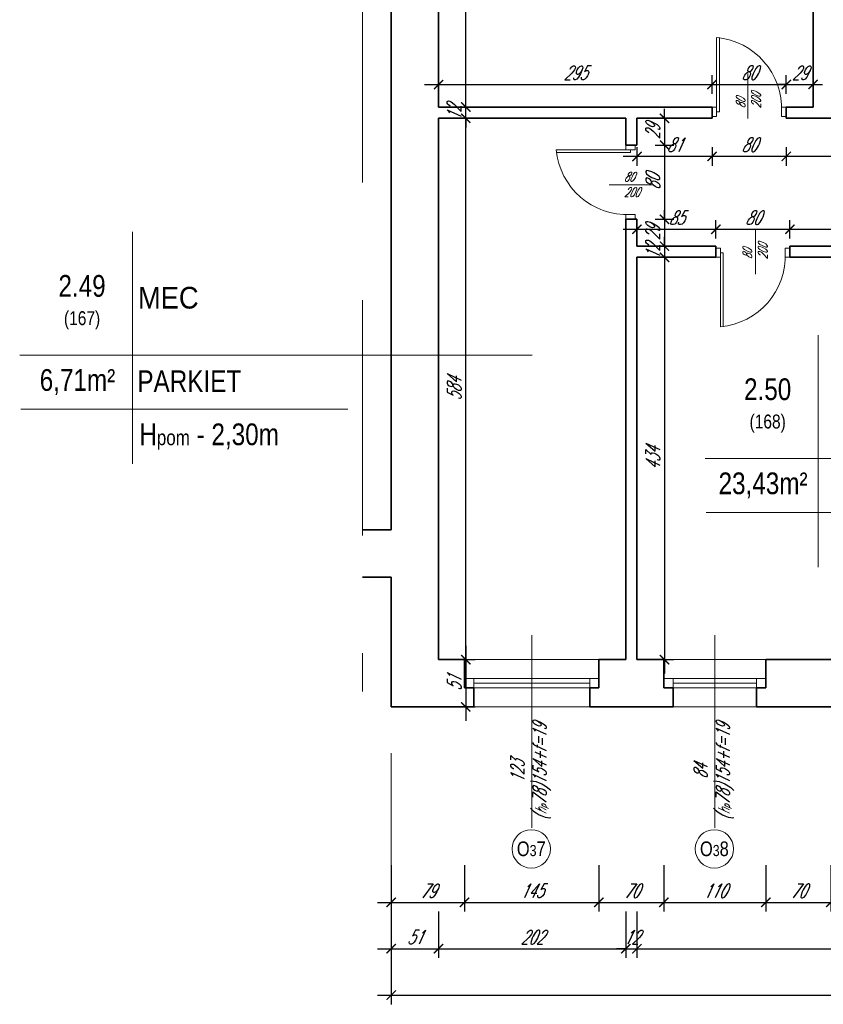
# Model space of a CAD drawing. Header units: millimetres. Extents: x 402 to 79005, y -7782 to 89952.
# Tile 256 of 256: x 33659 to 34526, y 23466 to 24528. Entities that reach past the tile are written whole.
import ezdxf

# ---------------------------------------------------------------- set-up
doc = ezdxf.new("R2010")
doc.units = ezdxf.units.MM
doc.header["$LTSCALE"] = 10
doc.linetypes.add('DASHED', pattern=[19.05, 12.7, -6.35])
doc.layers.get('0').update_dxf_attribs({"lineweight": 0})
doc.layers.get('Defpoints').update_dxf_attribs({"color": 253})
for name, color, linetype, lineweight in [('01 parter - ściany', 253, 'Continuous', 35), ('03-01_okna', 253, 'Continuous', 15), ('03_drzwi', 253, 'Continuous', 15), ('04-1_widok', 253, 'Continuous', 5), ('05-01_wymiary', 253, 'Continuous', 5), ('05-03_opis', 253, 'Continuous', 5)]:
    doc.layers.add(name, color=color, linetype=linetype, lineweight=lineweight)
doc.styles.add('ariel', font='ARIAL.TTF', dxfattribs={"width": 0.8})
doc.styles.add('ariel_wym', font='simplex.shx', dxfattribs={"width": 0.65, "oblique": 25})
doc.dimstyles.new('ariel 50', dxfattribs={"dimtxt": 15, "dimasz": 10, "dimexe": 10, "dimexo": 0, "dimgap": 5, "dimtad": 1, "dimdec": 1, "dimrnd": 0.5, "dimtxsty": 'ariel_wym', "dimblk": 'ARCHTICK', "dimcen": 2.5, "dimdle": 15, "dimazin": 0, "dimtfac": 1, "dimtdec": 1, "dimtix": 1, "dimtmove": 0, "dimatfit": 3, "dimldrblk": 'DOT', "dimfxl": 0, "dimarcsym": 0})
doc.dimstyles.new('ariel 50 wnętrze', dxfattribs={"dimtxt": 15, "dimasz": 10, "dimexe": 10, "dimexo": 0, "dimgap": 5, "dimtad": 1, "dimdec": 1, "dimrnd": 0.5, "dimtxsty": 'ariel_wym', "dimblk": 'ARCHTICK', "dimcen": 2.5, "dimdle": 15, "dimazin": 0, "dimtfac": 1, "dimtdec": 1, "dimtix": 1, "dimtmove": 0, "dimatfit": 3, "dimldrblk": 'DOT', "dimfxl": 0, "dimarcsym": 0})

# ---------------------------------------------------------------- blocks, each defined once
blk = doc.blocks.new('_ArchTick')
at = {"color": 0, "linetype": 'ByBlock', "const_width": 0.15}
blk.add_lwpolyline([(-0.5, -0.5), (0.5, 0.5)], dxfattribs=at)
blk = doc.blocks.new('*D1776')
at = {"layer": '05-01_wymiary', "color": 0, "lineweight": -2}
for p, q in [((34059.9, 23616.3), (34059.9, 23566.3)), ((34138.9, 23616.3), (34138.9, 23566.3)), ((34044.9, 23576.3), (34153.9, 23576.3))]:
    blk.add_line(p, q, dxfattribs=at)
at = {"layer": 'Defpoints', "color": 0}
for p in [(34138.9, 23838.1), (34059.9, 23787.1), (34138.9, 23576.3)]:
    blk.add_point(p, dxfattribs=at)
at = {"layer": '05-01_wymiary', "color": 0, "lineweight": -2, "xscale": 10, "yscale": 10, "zscale": 10, "rotation": 180}
blk.add_blockref('_ArchTick', (34059.9, 23576.3), dxfattribs=at)
at = {"layer": '05-01_wymiary', "color": 0, "lineweight": -2, "xscale": 10, "yscale": 10, "zscale": 10}
blk.add_blockref('_ArchTick', (34138.9, 23576.3), dxfattribs=at)
at = {"layer": '05-01_wymiary', "color": 0, "insert": (34099.4, 23588.8), "char_height": 15, "attachment_point": 5, "style": 'ariel_wym'}
blk.add_mtext('79', dxfattribs=at)
blk = doc.blocks.new('_Dot')
at = {"color": 0, "linetype": 'ByBlock', "lineweight": -2}
blk.add_line((-0.5, 0), (-1, 0), dxfattribs=at)
at = {"color": 0, "linetype": 'ByBlock', "const_width": 0.5}
blk.add_lwpolyline([(-0.25, 0, 1), (0.25, 0, 1)], format="xyb", close=True, dxfattribs=at)
blk = doc.blocks.new('*D1777')
at = {"layer": '05-01_wymiary', "color": 0, "lineweight": -2}
for p, q in [((34138.9, 23616.3), (34138.9, 23566.3)), ((34283.9, 23616.3), (34283.9, 23566.3)), ((34123.9, 23576.3), (34298.9, 23576.3))]:
    blk.add_line(p, q, dxfattribs=at)
at = {"layer": 'Defpoints', "color": 0}
for p in [(34138.9, 23838.1), (34283.9, 23838.1), (34283.9, 23576.3)]:
    blk.add_point(p, dxfattribs=at)
at = {"layer": '05-01_wymiary', "color": 0, "lineweight": -2, "xscale": 10, "yscale": 10, "zscale": 10, "rotation": 180}
blk.add_blockref('_ArchTick', (34138.9, 23576.3), dxfattribs=at)
at = {"layer": '05-01_wymiary', "color": 0, "lineweight": -2, "xscale": 10, "yscale": 10, "zscale": 10}
blk.add_blockref('_ArchTick', (34283.9, 23576.3), dxfattribs=at)
at = {"layer": '05-01_wymiary', "color": 0, "insert": (34211.4, 23588.8), "char_height": 15, "attachment_point": 5, "style": 'ariel_wym'}
blk.add_mtext('145', dxfattribs=at)
blk = doc.blocks.new('*D1778')
at = {"layer": '05-01_wymiary', "color": 0, "lineweight": -2}
for p, q in [((34283.9, 23616.3), (34283.9, 23566.3)), ((34353.9, 23616.3), (34353.9, 23566.3)), ((34268.9, 23576.3), (34368.9, 23576.3))]:
    blk.add_line(p, q, dxfattribs=at)
at = {"layer": 'Defpoints', "color": 0}
for p in [(34283.9, 23838.1), (34353.9, 23838.1), (34353.9, 23576.3)]:
    blk.add_point(p, dxfattribs=at)
at = {"layer": '05-01_wymiary', "color": 0, "lineweight": -2, "xscale": 10, "yscale": 10, "zscale": 10, "rotation": 180}
blk.add_blockref('_ArchTick', (34283.9, 23576.3), dxfattribs=at)
at = {"layer": '05-01_wymiary', "color": 0, "lineweight": -2, "xscale": 10, "yscale": 10, "zscale": 10}
blk.add_blockref('_ArchTick', (34353.9, 23576.3), dxfattribs=at)
at = {"layer": '05-01_wymiary', "color": 0, "insert": (34318.9, 23588.8), "char_height": 15, "attachment_point": 5, "style": 'ariel_wym'}
blk.add_mtext('70', dxfattribs=at)
blk = doc.blocks.new('*D1779')
at = {"layer": '05-01_wymiary', "color": 0, "lineweight": -2}
for p, q in [((34353.9, 23616.3), (34353.9, 23566.3)), ((34463.9, 23616.3), (34463.9, 23566.3)), ((34338.9, 23576.3), (34478.9, 23576.3))]:
    blk.add_line(p, q, dxfattribs=at)
at = {"layer": 'Defpoints', "color": 0}
for p in [(34353.9, 23838.1), (34463.9, 23838.1), (34463.9, 23576.3)]:
    blk.add_point(p, dxfattribs=at)
at = {"layer": '05-01_wymiary', "color": 0, "lineweight": -2, "xscale": 10, "yscale": 10, "zscale": 10, "rotation": 180}
blk.add_blockref('_ArchTick', (34353.9, 23576.3), dxfattribs=at)
at = {"layer": '05-01_wymiary', "color": 0, "lineweight": -2, "xscale": 10, "yscale": 10, "zscale": 10}
blk.add_blockref('_ArchTick', (34463.9, 23576.3), dxfattribs=at)
at = {"layer": '05-01_wymiary', "color": 0, "insert": (34408.9, 23588.8), "char_height": 15, "attachment_point": 5, "style": 'ariel_wym'}
blk.add_mtext('110', dxfattribs=at)
blk = doc.blocks.new('*D1780')
at = {"layer": '05-01_wymiary', "color": 0, "lineweight": -2}
for p, q in [((34463.9, 23616.3), (34463.9, 23566.3)), ((34533.9, 23616.3), (34533.9, 23566.3)), ((34448.9, 23576.3), (34548.9, 23576.3))]:
    blk.add_line(p, q, dxfattribs=at)
at = {"layer": 'Defpoints', "color": 0}
for p in [(34463.9, 23838.1), (34533.9, 23838.1), (34533.9, 23576.3)]:
    blk.add_point(p, dxfattribs=at)
at = {"layer": '05-01_wymiary', "color": 0, "lineweight": -2, "xscale": 10, "yscale": 10, "zscale": 10, "rotation": 180}
blk.add_blockref('_ArchTick', (34463.9, 23576.3), dxfattribs=at)
at = {"layer": '05-01_wymiary', "color": 0, "lineweight": -2, "xscale": 10, "yscale": 10, "zscale": 10}
blk.add_blockref('_ArchTick', (34533.9, 23576.3), dxfattribs=at)
at = {"layer": '05-01_wymiary', "color": 0, "insert": (34498.9, 23588.8), "char_height": 15, "attachment_point": 5, "style": 'ariel_wym'}
blk.add_mtext('70', dxfattribs=at)
blk = doc.blocks.new('*D1781')
at = {"layer": '05-01_wymiary', "color": 0, "lineweight": -2}
for p, q in [((34533.9, 23616.3), (34533.9, 23566.3)), ((34643.9, 23616.3), (34643.9, 23566.3)), ((34518.9, 23576.3), (34658.9, 23576.3))]:
    blk.add_line(p, q, dxfattribs=at)
at = {"layer": 'Defpoints', "color": 0}
for p in [(34533.9, 23838.1), (34643.9, 23838.1), (34643.9, 23576.3)]:
    blk.add_point(p, dxfattribs=at)
at = {"layer": '05-01_wymiary', "color": 0, "lineweight": -2, "xscale": 10, "yscale": 10, "zscale": 10, "rotation": 180}
blk.add_blockref('_ArchTick', (34533.9, 23576.3), dxfattribs=at)
at = {"layer": '05-01_wymiary', "color": 0, "lineweight": -2, "xscale": 10, "yscale": 10, "zscale": 10}
blk.add_blockref('_ArchTick', (34643.9, 23576.3), dxfattribs=at)
at = {"layer": '05-01_wymiary', "color": 0, "insert": (34588.9, 23588.8), "char_height": 15, "attachment_point": 5, "style": 'ariel_wym'}
blk.add_mtext('110', dxfattribs=at)
blk = doc.blocks.new('*D1793')
at = {"layer": '05-01_wymiary', "color": 0, "lineweight": -2}
for p, q in [((34059.9, 23566.3), (34059.9, 23516.3)), ((34110.9, 23566.3), (34110.9, 23516.3)), ((34044.9, 23526.3), (34125.9, 23526.3))]:
    blk.add_line(p, q, dxfattribs=at)
at = {"layer": 'Defpoints', "color": 0}
for p in [(34110.9, 23838.1), (34059.9, 23787.1), (34110.9, 23526.3)]:
    blk.add_point(p, dxfattribs=at)
at = {"layer": '05-01_wymiary', "color": 0, "lineweight": -2, "xscale": 10, "yscale": 10, "zscale": 10, "rotation": 180}
blk.add_blockref('_ArchTick', (34059.9, 23526.3), dxfattribs=at)
at = {"layer": '05-01_wymiary', "color": 0, "lineweight": -2, "xscale": 10, "yscale": 10, "zscale": 10}
blk.add_blockref('_ArchTick', (34110.9, 23526.3), dxfattribs=at)
at = {"layer": '05-01_wymiary', "color": 0, "insert": (34085.4, 23538.8), "char_height": 15, "attachment_point": 5, "style": 'ariel_wym'}
blk.add_mtext('51', dxfattribs=at)
blk = doc.blocks.new('*D1794')
at = {"layer": '05-01_wymiary', "color": 0, "lineweight": -2}
for p, q in [((34110.9, 23566.3), (34110.9, 23516.3)), ((34312.9, 23566.3), (34312.9, 23516.3)), ((34095.9, 23526.3), (34327.9, 23526.3))]:
    blk.add_line(p, q, dxfattribs=at)
at = {"layer": 'Defpoints', "color": 0}
for p in [(34110.9, 23838.1), (34312.9, 23838.1), (34312.9, 23526.3)]:
    blk.add_point(p, dxfattribs=at)
at = {"layer": '05-01_wymiary', "color": 0, "lineweight": -2, "xscale": 10, "yscale": 10, "zscale": 10, "rotation": 180}
blk.add_blockref('_ArchTick', (34110.9, 23526.3), dxfattribs=at)
at = {"layer": '05-01_wymiary', "color": 0, "lineweight": -2, "xscale": 10, "yscale": 10, "zscale": 10}
blk.add_blockref('_ArchTick', (34312.9, 23526.3), dxfattribs=at)
at = {"layer": '05-01_wymiary', "color": 0, "insert": (34211.9, 23538.8), "char_height": 15, "attachment_point": 5, "style": 'ariel_wym'}
blk.add_mtext('202', dxfattribs=at)
blk = doc.blocks.new('*D1795')
at = {"layer": '05-01_wymiary', "color": 0, "lineweight": -2}
for p, q in [((34312.9, 23566.3), (34312.9, 23516.3)), ((34324.9, 23566.3), (34324.9, 23516.3)), ((34312.9, 23526.3), (34302.9, 23526.3)), ((34312.9, 23526.3), (34324.9, 23526.3)), ((34324.9, 23526.3), (34334.9, 23526.3))]:
    blk.add_line(p, q, dxfattribs=at)
at = {"layer": 'Defpoints', "color": 0}
for p in [(34312.9, 23838.1), (34324.9, 23838.1), (34324.9, 23526.3)]:
    blk.add_point(p, dxfattribs=at)
at = {"layer": '05-01_wymiary', "color": 0, "lineweight": -2, "xscale": 10, "yscale": 10, "zscale": 10}
blk.add_blockref('_ArchTick', (34312.9, 23526.3), dxfattribs=at)
at = {"layer": '05-01_wymiary', "color": 0, "lineweight": -2, "xscale": 10, "yscale": 10, "zscale": 10, "rotation": 180}
blk.add_blockref('_ArchTick', (34324.9, 23526.3), dxfattribs=at)
at = {"layer": '05-01_wymiary', "color": 0, "insert": (34318.9, 23538.8), "char_height": 15, "attachment_point": 5, "style": 'ariel_wym'}
blk.add_mtext('12', dxfattribs=at)
blk = doc.blocks.new('*D1796')
at = {"layer": '05-01_wymiary', "color": 0, "lineweight": -2}
for p, q in [((34324.9, 23566.3), (34324.9, 23516.3)), ((34864.9, 23566.3), (34864.9, 23516.3)), ((34309.9, 23526.3), (34879.9, 23526.3))]:
    blk.add_line(p, q, dxfattribs=at)
at = {"layer": 'Defpoints', "color": 0}
for p in [(34324.9, 23838.1), (34864.9, 23838.1), (34864.9, 23526.3)]:
    blk.add_point(p, dxfattribs=at)
at = {"layer": '05-01_wymiary', "color": 0, "lineweight": -2, "xscale": 10, "yscale": 10, "zscale": 10, "rotation": 180}
blk.add_blockref('_ArchTick', (34324.9, 23526.3), dxfattribs=at)
at = {"layer": '05-01_wymiary', "color": 0, "lineweight": -2, "xscale": 10, "yscale": 10, "zscale": 10}
blk.add_blockref('_ArchTick', (34864.9, 23526.3), dxfattribs=at)
at = {"layer": '05-01_wymiary', "color": 0, "insert": (34594.9, 23538.8), "char_height": 15, "attachment_point": 5, "style": 'ariel_wym'}
blk.add_mtext('540', dxfattribs=at)
blk = doc.blocks.new('*D1802')
at = {"layer": '05-01_wymiary', "color": 0, "lineweight": -2}
for p, q in [((34059.9, 23516.3), (34059.9, 23466.3)), ((35676.9, 23516.3), (35676.9, 23466.3)), ((34044.9, 23476.3), (35691.9, 23476.3))]:
    blk.add_line(p, q, dxfattribs=at)
at = {"layer": 'Defpoints', "color": 0}
for p in [(34059.9, 23787.1), (35676.9, 23787.1), (35676.9, 23476.3)]:
    blk.add_point(p, dxfattribs=at)
at = {"layer": '05-01_wymiary', "color": 0, "lineweight": -2, "xscale": 10, "yscale": 10, "zscale": 10, "rotation": 180}
blk.add_blockref('_ArchTick', (34059.9, 23476.3), dxfattribs=at)
at = {"layer": '05-01_wymiary', "color": 0, "lineweight": -2, "xscale": 10, "yscale": 10, "zscale": 10}
blk.add_blockref('_ArchTick', (35676.9, 23476.3), dxfattribs=at)
at = {"layer": '05-01_wymiary', "color": 0, "insert": (34868.4, 23488.8), "char_height": 15, "attachment_point": 5, "style": 'ariel_wym'}
blk.add_mtext('1617', dxfattribs=at)
blk = doc.blocks.new('*D1808')
at = {"layer": '05-01_wymiary', "color": 0, "lineweight": -2}
for p, q in [((34485.9, 24390.9), (34485.9, 24370.9)), ((34658.9, 24390.9), (34658.9, 24370.9)), ((34673.9, 24380.9), (34470.9, 24380.9))]:
    blk.add_line(p, q, dxfattribs=at)
at = {"layer": 'Defpoints', "color": 0}
for p in [(34485.9, 24422.1), (34658.9, 24422.1), (34485.9, 24380.9)]:
    blk.add_point(p, dxfattribs=at)
at = {"layer": '05-01_wymiary', "color": 0, "lineweight": -2, "xscale": 10, "yscale": 10, "zscale": 10, "rotation": 180}
blk.add_blockref('_ArchTick', (34485.9, 24380.9), dxfattribs=at)
at = {"layer": '05-01_wymiary', "color": 0, "lineweight": -2, "xscale": 10, "yscale": 10, "zscale": 10}
blk.add_blockref('_ArchTick', (34658.9, 24380.9), dxfattribs=at)
at = {"layer": '05-01_wymiary', "color": 0, "insert": (34572.4, 24393.4), "char_height": 15, "attachment_point": 5, "style": 'ariel_wym'}
blk.add_mtext('173', dxfattribs=at)
blk = doc.blocks.new('*D1809')
at = {"layer": '05-01_wymiary', "color": 0, "lineweight": -2}
for p, q in [((34405.9, 24390.9), (34405.9, 24370.9)), ((34485.9, 24390.9), (34485.9, 24370.9)), ((34500.9, 24380.9), (34390.9, 24380.9))]:
    blk.add_line(p, q, dxfattribs=at)
at = {"layer": 'Defpoints', "color": 0}
for p in [(34405.9, 24422.1), (34485.9, 24422.1), (34405.9, 24380.9)]:
    blk.add_point(p, dxfattribs=at)
at = {"layer": '05-01_wymiary', "color": 0, "lineweight": -2, "xscale": 10, "yscale": 10, "zscale": 10, "rotation": 180}
blk.add_blockref('_ArchTick', (34405.9, 24380.9), dxfattribs=at)
at = {"layer": '05-01_wymiary', "color": 0, "lineweight": -2, "xscale": 10, "yscale": 10, "zscale": 10}
blk.add_blockref('_ArchTick', (34485.9, 24380.9), dxfattribs=at)
at = {"layer": '05-01_wymiary', "color": 0, "insert": (34445.9, 24393.4), "char_height": 15, "attachment_point": 5, "style": 'ariel_wym'}
blk.add_mtext('80', dxfattribs=at)
blk = doc.blocks.new('*D1810')
at = {"layer": '05-01_wymiary', "color": 0, "lineweight": -2}
for p, q in [((34324.9, 24390.9), (34324.9, 24370.9)), ((34405.9, 24390.9), (34405.9, 24370.9)), ((34420.9, 24380.9), (34309.9, 24380.9))]:
    blk.add_line(p, q, dxfattribs=at)
at = {"layer": 'Defpoints', "color": 0}
for p in [(34324.9, 24422.1), (34405.9, 24422.1), (34324.9, 24380.9)]:
    blk.add_point(p, dxfattribs=at)
at = {"layer": '05-01_wymiary', "color": 0, "lineweight": -2, "xscale": 10, "yscale": 10, "zscale": 10, "rotation": 180}
blk.add_blockref('_ArchTick', (34324.9, 24380.9), dxfattribs=at)
at = {"layer": '05-01_wymiary', "color": 0, "lineweight": -2, "xscale": 10, "yscale": 10, "zscale": 10}
blk.add_blockref('_ArchTick', (34405.9, 24380.9), dxfattribs=at)
at = {"layer": '05-01_wymiary', "color": 0, "insert": (34365.4, 24393.4), "char_height": 15, "attachment_point": 5, "style": 'ariel_wym'}
blk.add_mtext('81', dxfattribs=at)
blk = doc.blocks.new('*D1811')
at = {"layer": '05-01_wymiary', "color": 0, "lineweight": -2}
for p, q in [((34354.6, 24422.1), (34354.6, 24432.1)), ((34344.6, 24422.1), (34364.6, 24422.1)), ((34354.6, 24422.1), (34354.6, 24393.1)), ((34344.6, 24393.1), (34364.6, 24393.1)), ((34354.6, 24393.1), (34354.6, 24383.1))]:
    blk.add_line(p, q, dxfattribs=at)
at = {"layer": 'Defpoints', "color": 0}
for p in [(34324.9, 24422.1), (34324.9, 24393.1), (34354.6, 24393.1)]:
    blk.add_point(p, dxfattribs=at)
at = {"layer": '05-01_wymiary', "color": 0, "lineweight": -2, "xscale": 10, "yscale": 10, "zscale": 10}
for p, rotation in [((34354.6, 24422.1), 270), ((34354.6, 24393.1), 90)]:
    blk.add_blockref('_ArchTick', p, dxfattribs=dict(at, rotation=rotation))
at = {"layer": '05-01_wymiary', "color": 0, "insert": (34342.1, 24407.6), "char_height": 15, "attachment_point": 5, "rotation": 90, "style": 'ariel_wym'}
blk.add_mtext('29', dxfattribs=at)
blk = doc.blocks.new('*D1812')
at = {"layer": '05-01_wymiary', "color": 0, "lineweight": -2}
for p, q in [((34354.6, 24408.1), (34354.6, 24298.1)), ((34344.6, 24393.1), (34364.6, 24393.1)), ((34344.6, 24313.1), (34364.6, 24313.1))]:
    blk.add_line(p, q, dxfattribs=at)
at = {"layer": 'Defpoints', "color": 0}
for p in [(34324.9, 24393.1), (34324.9, 24313.1), (34354.6, 24313.1)]:
    blk.add_point(p, dxfattribs=at)
at = {"layer": '05-01_wymiary', "color": 0, "lineweight": -2, "xscale": 10, "yscale": 10, "zscale": 10}
for p, rotation in [((34354.6, 24393.1), 90), ((34354.6, 24313.1), 270)]:
    blk.add_blockref('_ArchTick', p, dxfattribs=dict(at, rotation=rotation))
at = {"layer": '05-01_wymiary', "color": 0, "insert": (34342.1, 24353.1), "char_height": 15, "attachment_point": 5, "rotation": 90, "style": 'ariel_wym'}
blk.add_mtext('80', dxfattribs=at)
blk = doc.blocks.new('*D1813')
at = {"layer": '05-01_wymiary', "color": 0, "lineweight": -2}
for p, q in [((34354.6, 24313.1), (34354.6, 24323.1)), ((34344.6, 24313.1), (34364.6, 24313.1)), ((34354.6, 24313.1), (34354.6, 24284.1)), ((34344.6, 24284.1), (34364.6, 24284.1)), ((34354.6, 24284.1), (34354.6, 24274.1))]:
    blk.add_line(p, q, dxfattribs=at)
at = {"layer": 'Defpoints', "color": 0}
for p in [(34324.9, 24313.1), (34324.9, 24284.1), (34354.6, 24284.1)]:
    blk.add_point(p, dxfattribs=at)
at = {"layer": '05-01_wymiary', "color": 0, "lineweight": -2, "xscale": 10, "yscale": 10, "zscale": 10}
for p, rotation in [((34354.6, 24313.1), 270), ((34354.6, 24284.1), 90)]:
    blk.add_blockref('_ArchTick', p, dxfattribs=dict(at, rotation=rotation))
at = {"layer": '05-01_wymiary', "color": 0, "insert": (34342.1, 24298.6), "char_height": 15, "attachment_point": 5, "rotation": 90, "style": 'ariel_wym'}
blk.add_mtext('29', dxfattribs=at)
blk = doc.blocks.new('*D1814')
at = {"layer": '05-01_wymiary', "color": 0, "lineweight": -2}
for p, q in [((34324.9, 24292.3), (34324.9, 24312.3)), ((34409.9, 24292.3), (34409.9, 24312.3)), ((34309.9, 24302.3), (34424.9, 24302.3))]:
    blk.add_line(p, q, dxfattribs=at)
at = {"layer": 'Defpoints', "color": 0}
for p in [(34409.9, 24302.3), (34324.9, 24284.1), (34409.9, 24284.1)]:
    blk.add_point(p, dxfattribs=at)
at = {"layer": '05-01_wymiary', "color": 0, "lineweight": -2, "xscale": 10, "yscale": 10, "zscale": 10, "rotation": 180}
blk.add_blockref('_ArchTick', (34324.9, 24302.3), dxfattribs=at)
at = {"layer": '05-01_wymiary', "color": 0, "lineweight": -2, "xscale": 10, "yscale": 10, "zscale": 10}
blk.add_blockref('_ArchTick', (34409.9, 24302.3), dxfattribs=at)
at = {"layer": '05-01_wymiary', "color": 0, "insert": (34367.4, 24314.8), "char_height": 15, "attachment_point": 5, "style": 'ariel_wym'}
blk.add_mtext('85', dxfattribs=at)
blk = doc.blocks.new('*D1815')
at = {"layer": '05-01_wymiary', "color": 0, "lineweight": -2}
for p, q in [((34409.9, 24292.3), (34409.9, 24312.3)), ((34489.9, 24292.3), (34489.9, 24312.3)), ((34394.9, 24302.3), (34504.9, 24302.3))]:
    blk.add_line(p, q, dxfattribs=at)
at = {"layer": 'Defpoints', "color": 0}
for p in [(34489.9, 24302.3), (34409.9, 24284.1), (34489.9, 24282.1)]:
    blk.add_point(p, dxfattribs=at)
at = {"layer": '05-01_wymiary', "color": 0, "lineweight": -2, "xscale": 10, "yscale": 10, "zscale": 10, "rotation": 180}
blk.add_blockref('_ArchTick', (34409.9, 24302.3), dxfattribs=at)
at = {"layer": '05-01_wymiary', "color": 0, "lineweight": -2, "xscale": 10, "yscale": 10, "zscale": 10}
blk.add_blockref('_ArchTick', (34489.9, 24302.3), dxfattribs=at)
at = {"layer": '05-01_wymiary', "color": 0, "insert": (34449.9, 24314.8), "char_height": 15, "attachment_point": 5, "style": 'ariel_wym'}
blk.add_mtext('80', dxfattribs=at)
blk = doc.blocks.new('*D1816')
at = {"layer": '05-01_wymiary', "color": 0, "lineweight": -2}
for p, q in [((34489.9, 24292.3), (34489.9, 24312.3)), ((35248.9, 24292.3), (35248.9, 24312.3)), ((34474.9, 24302.3), (35263.9, 24302.3))]:
    blk.add_line(p, q, dxfattribs=at)
at = {"layer": 'Defpoints', "color": 0}
for p in [(35248.9, 24302.3), (34489.9, 24282.1), (35248.9, 24284.1)]:
    blk.add_point(p, dxfattribs=at)
at = {"layer": '05-01_wymiary', "color": 0, "lineweight": -2, "xscale": 10, "yscale": 10, "zscale": 10, "rotation": 180}
blk.add_blockref('_ArchTick', (34489.9, 24302.3), dxfattribs=at)
at = {"layer": '05-01_wymiary', "color": 0, "lineweight": -2, "xscale": 10, "yscale": 10, "zscale": 10}
blk.add_blockref('_ArchTick', (35248.9, 24302.3), dxfattribs=at)
at = {"layer": '05-01_wymiary', "color": 0, "insert": (34869.4, 24314.8), "char_height": 15, "attachment_point": 5, "style": 'ariel_wym'}
blk.add_mtext('759', dxfattribs=at)
blk = doc.blocks.new('*D1826')
at = {"layer": '05-01_wymiary', "color": 0, "lineweight": -2}
for p, q in [((34354.6, 24284.1), (34354.6, 24294.1)), ((34344.6, 24284.1), (34364.6, 24284.1)), ((34354.6, 24284.1), (34354.6, 24272.1)), ((34344.6, 24272.1), (34364.6, 24272.1)), ((34354.6, 24272.1), (34354.6, 24262.1))]:
    blk.add_line(p, q, dxfattribs=at)
at = {"layer": 'Defpoints', "color": 0}
for p in [(34324.9, 24284.1), (34324.9, 24272.1), (34354.6, 24272.1)]:
    blk.add_point(p, dxfattribs=at)
at = {"layer": '05-01_wymiary', "color": 0, "lineweight": -2, "xscale": 10, "yscale": 10, "zscale": 10}
for p, rotation in [((34354.6, 24284.1), 270), ((34354.6, 24272.1), 90)]:
    blk.add_blockref('_ArchTick', p, dxfattribs=dict(at, rotation=rotation))
at = {"layer": '05-01_wymiary', "color": 0, "insert": (34342.1, 24278.1), "char_height": 15, "attachment_point": 5, "rotation": 90, "style": 'ariel_wym'}
blk.add_mtext('12', dxfattribs=at)
blk = doc.blocks.new('*D1827')
at = {"layer": '05-01_wymiary', "color": 0, "lineweight": -2}
for p, q in [((34354.6, 24287.1), (34354.6, 23823.1)), ((34344.6, 24272.1), (34364.6, 24272.1)), ((34344.6, 23838.1), (34364.6, 23838.1))]:
    blk.add_line(p, q, dxfattribs=at)
at = {"layer": 'Defpoints', "color": 0}
for p in [(34324.9, 24272.1), (34324.9, 23838.1), (34354.6, 23838.1)]:
    blk.add_point(p, dxfattribs=at)
at = {"layer": '05-01_wymiary', "color": 0, "lineweight": -2, "xscale": 10, "yscale": 10, "zscale": 10}
for p, rotation in [((34354.6, 24272.1), 90), ((34354.6, 23838.1), 270)]:
    blk.add_blockref('_ArchTick', p, dxfattribs=dict(at, rotation=rotation))
at = {"layer": '05-01_wymiary', "color": 0, "insert": (34342.1, 24055.1), "char_height": 15, "attachment_point": 5, "rotation": 90, "style": 'ariel_wym'}
blk.add_mtext('434', dxfattribs=at)
blk = doc.blocks.new('*D1828')
at = {"layer": '05-01_wymiary', "color": 0, "lineweight": -2}
for p, q in [((34140.3, 23823.1), (34140.3, 24437.1)), ((34130.3, 24422.1), (34150.3, 24422.1)), ((34130.3, 23838.1), (34150.3, 23838.1))]:
    blk.add_line(p, q, dxfattribs=at)
at = {"layer": 'Defpoints', "color": 0}
for p in [(34110.9, 24422.1), (34140.3, 24422.1), (34110.9, 23838.1)]:
    blk.add_point(p, dxfattribs=at)
at = {"layer": '05-01_wymiary', "color": 0, "lineweight": -2, "xscale": 10, "yscale": 10, "zscale": 10}
for p, rotation in [((34140.3, 24422.1), 90), ((34140.3, 23838.1), 270)]:
    blk.add_blockref('_ArchTick', p, dxfattribs=dict(at, rotation=rotation))
at = {"layer": '05-01_wymiary', "color": 0, "insert": (34127.8, 24130.1), "char_height": 15, "attachment_point": 5, "rotation": 90, "style": 'ariel_wym'}
blk.add_mtext('584', dxfattribs=at)
blk = doc.blocks.new('*D1829')
at = {"layer": '05-01_wymiary', "color": 0, "lineweight": -2}
for p, q in [((34140.3, 24434.1), (34140.3, 24444.1)), ((34130.3, 24434.1), (34150.3, 24434.1)), ((34140.3, 24422.1), (34140.3, 24434.1)), ((34130.3, 24422.1), (34150.3, 24422.1)), ((34140.3, 24422.1), (34140.3, 24412.1))]:
    blk.add_line(p, q, dxfattribs=at)
at = {"layer": 'Defpoints', "color": 0}
for p in [(34110.9, 24434.1), (34140.3, 24434.1), (34110.9, 24422.1)]:
    blk.add_point(p, dxfattribs=at)
at = {"layer": '05-01_wymiary', "color": 0, "lineweight": -2, "xscale": 10, "yscale": 10, "zscale": 10}
for p, rotation in [((34140.3, 24434.1), 270), ((34140.3, 24422.1), 90)]:
    blk.add_blockref('_ArchTick', p, dxfattribs=dict(at, rotation=rotation))
at = {"layer": '05-01_wymiary', "color": 0, "insert": (34127.8, 24428.1), "char_height": 15, "attachment_point": 5, "rotation": 90, "style": 'ariel_wym'}
blk.add_mtext('12', dxfattribs=at)
blk = doc.blocks.new('*D1830')
at = {"layer": '05-01_wymiary', "color": 0, "lineweight": -2}
for p, q in [((34140.3, 24419.1), (34140.3, 25044.1)), ((34130.3, 25029.1), (34150.3, 25029.1)), ((34130.3, 24434.1), (34150.3, 24434.1))]:
    blk.add_line(p, q, dxfattribs=at)
at = {"layer": 'Defpoints', "color": 0}
for p in [(34110.9, 25029.1), (34140.3, 25029.1), (34110.9, 24434.1)]:
    blk.add_point(p, dxfattribs=at)
at = {"layer": '05-01_wymiary', "color": 0, "lineweight": -2, "xscale": 10, "yscale": 10, "zscale": 10}
for p, rotation in [((34140.3, 25029.1), 90), ((34140.3, 24434.1), 270)]:
    blk.add_blockref('_ArchTick', p, dxfattribs=dict(at, rotation=rotation))
at = {"layer": '05-01_wymiary', "color": 0, "insert": (34127.8, 24731.6), "char_height": 15, "attachment_point": 5, "rotation": 90, "style": 'ariel_wym'}
blk.add_mtext('595', dxfattribs=at)
blk = doc.blocks.new('*D1832')
at = {"layer": '05-01_wymiary', "color": 0, "lineweight": -2}
for p, q in [((34140.3, 23853.1), (34140.3, 23772.1)), ((34130.3, 23838.1), (34150.3, 23838.1)), ((34130.3, 23787.1), (34150.3, 23787.1))]:
    blk.add_line(p, q, dxfattribs=at)
at = {"layer": 'Defpoints', "color": 0}
for p in [(34110.9, 23838.1), (34059.9, 23787.1), (34140.3, 23787.1)]:
    blk.add_point(p, dxfattribs=at)
at = {"layer": '05-01_wymiary', "color": 0, "lineweight": -2, "xscale": 10, "yscale": 10, "zscale": 10}
for p, rotation in [((34140.3, 23838.1), 90), ((34140.3, 23787.1), 270)]:
    blk.add_blockref('_ArchTick', p, dxfattribs=dict(at, rotation=rotation))
at = {"layer": '05-01_wymiary', "color": 0, "insert": (34127.8, 23812.6), "char_height": 15, "attachment_point": 5, "rotation": 90, "style": 'ariel_wym'}
blk.add_mtext('51', dxfattribs=at)
blk = doc.blocks.new('*D1834')
at = {"layer": '05-01_wymiary', "color": 0, "lineweight": -2}
for p, q in [((34110.9, 24448.5), (34110.9, 24468.5)), ((34405.9, 24448.5), (34405.9, 24468.5)), ((34095.9, 24458.5), (34420.9, 24458.5))]:
    blk.add_line(p, q, dxfattribs=at)
at = {"layer": 'Defpoints', "color": 0}
for p in [(34405.9, 24458.5), (34110.9, 24434.1), (34405.9, 24434.1)]:
    blk.add_point(p, dxfattribs=at)
at = {"layer": '05-01_wymiary', "color": 0, "lineweight": -2, "xscale": 10, "yscale": 10, "zscale": 10, "rotation": 180}
blk.add_blockref('_ArchTick', (34110.9, 24458.5), dxfattribs=at)
at = {"layer": '05-01_wymiary', "color": 0, "lineweight": -2, "xscale": 10, "yscale": 10, "zscale": 10}
blk.add_blockref('_ArchTick', (34405.9, 24458.5), dxfattribs=at)
at = {"layer": '05-01_wymiary', "color": 0, "insert": (34258.4, 24471), "char_height": 15, "attachment_point": 5, "style": 'ariel_wym'}
blk.add_mtext('295', dxfattribs=at)
blk = doc.blocks.new('*D1835')
at = {"layer": '05-01_wymiary', "color": 0, "lineweight": -2}
for p, q in [((34405.9, 24448.5), (34405.9, 24468.5)), ((34485.9, 24448.5), (34485.9, 24468.5)), ((34390.9, 24458.5), (34500.9, 24458.5))]:
    blk.add_line(p, q, dxfattribs=at)
at = {"layer": 'Defpoints', "color": 0}
for p in [(34485.9, 24458.5), (34405.9, 24434.1), (34485.9, 24434.1)]:
    blk.add_point(p, dxfattribs=at)
at = {"layer": '05-01_wymiary', "color": 0, "lineweight": -2, "xscale": 10, "yscale": 10, "zscale": 10, "rotation": 180}
blk.add_blockref('_ArchTick', (34405.9, 24458.5), dxfattribs=at)
at = {"layer": '05-01_wymiary', "color": 0, "lineweight": -2, "xscale": 10, "yscale": 10, "zscale": 10}
blk.add_blockref('_ArchTick', (34485.9, 24458.5), dxfattribs=at)
at = {"layer": '05-01_wymiary', "color": 0, "insert": (34445.9, 24471), "char_height": 15, "attachment_point": 5, "style": 'ariel_wym'}
blk.add_mtext('80', dxfattribs=at)
blk = doc.blocks.new('*D1836')
at = {"layer": '05-01_wymiary', "color": 0, "lineweight": -2}
for p, q in [((34485.9, 24448.5), (34485.9, 24468.5)), ((34514.9, 24448.5), (34514.9, 24468.5)), ((34485.9, 24458.5), (34475.9, 24458.5)), ((34485.9, 24458.5), (34514.9, 24458.5)), ((34514.9, 24458.5), (34524.9, 24458.5))]:
    blk.add_line(p, q, dxfattribs=at)
at = {"layer": 'Defpoints', "color": 0}
for p in [(34514.9, 24458.5), (34485.9, 24434.1), (34514.9, 24434.1)]:
    blk.add_point(p, dxfattribs=at)
at = {"layer": '05-01_wymiary', "color": 0, "lineweight": -2, "xscale": 10, "yscale": 10, "zscale": 10}
blk.add_blockref('_ArchTick', (34485.9, 24458.5), dxfattribs=at)
at = {"layer": '05-01_wymiary', "color": 0, "lineweight": -2, "xscale": 10, "yscale": 10, "zscale": 10, "rotation": 180}
blk.add_blockref('_ArchTick', (34514.9, 24458.5), dxfattribs=at)
at = {"layer": '05-01_wymiary', "color": 0, "insert": (34500.4, 24471), "char_height": 15, "attachment_point": 5, "style": 'ariel_wym'}
blk.add_mtext('29', dxfattribs=at)

msp = doc.modelspace()

# ---------------------------------------------------------------- linework, layer by layer
at = {"layer": '01 parter - ściany'}
for p, q in [((34514.9, 25029.09), (34514.9, 24434.09)), ((34110.9, 24883.09), (34110.9, 24434.09)), ((34059.9, 23978.09), (34059.9, 24676.09)), ((34110.9, 24434.09), (34405.86, 24434.09)), ((34405.86, 24434.09), (34405.86, 24422.09)), ((34485.86, 24434.09), (34514.9, 24434.09)), ((34485.86, 24434.09), (34485.86, 24422.09)), ((34110.9, 24422.09), (34312.9, 24422.09)), ((34110.9, 24422.09), (34110.9, 23838.09)), ((34312.9, 24393.09), (34312.9, 24422.09)), ((34324.9, 24422.09), (34405.86, 24422.09)), ((34324.9, 24393.09), (34324.9, 24422.09)), ((34485.86, 24422.09), (34658.9, 24422.09)), ((34324.9, 24393.09), (34312.9, 24393.09)), ((34312.9, 23838.09), (34312.9, 24313.09)), ((34324.9, 24313.09), (34312.9, 24313.09)), ((34324.9, 24284.09), (34324.9, 24313.09)), ((34324.9, 24284.09), (34409.9, 24284.09)), ((34409.9, 24284.09), (34409.9, 24272.09)), ((35248.85, 24284.09), (34489.9, 24284.09)), ((34489.9, 24284.09), (34489.9, 24272.09)), ((34324.9, 24272.09), (34409.9, 24272.09)), ((34324.9, 23838.09), (34324.9, 24272.09)), ((34864.9, 24272.09), (34489.9, 24272.09)), ((34059.9, 23978.09), (34028.78, 23978.09)), ((34059.9, 23927.09), (34028.78, 23927.09)), ((34059.9, 23787.09), (34059.9, 23927.09)), ((34110.9, 23838.09), (34138.9, 23838.09)), ((34138.9, 23838.09), (34138.9, 23807.59)), ((34283.9, 23838.09), (34283.9, 23807.59)), ((34283.9, 23838.09), (34283.9, 23807.59)), ((34283.9, 23838.09), (34312.9, 23838.09)), ((34324.9, 23838.09), (34353.9, 23838.09)), ((34353.9, 23838.09), (34353.9, 23807.59)), ((34463.9, 23838.09), (34463.9, 23807.59)), ((34463.9, 23838.09), (34533.9, 23838.09)), ((34138.9, 23807.59), (34148.9, 23807.59)), ((34148.9, 23807.59), (34148.9, 23787.09)), ((34283.9, 23807.59), (34273.9, 23807.59)), ((34273.9, 23807.59), (34273.9, 23787.09)), ((34353.9, 23807.59), (34363.9, 23807.59)), ((34363.9, 23807.59), (34363.9, 23787.09)), ((34463.9, 23807.59), (34453.9, 23807.59)), ((34453.9, 23807.59), (34453.9, 23787.09)), ((34059.9, 23787.09), (34148.9, 23787.09)), ((34273.9, 23787.09), (34363.9, 23787.09)), ((34453.9, 23787.09), (34543.9, 23787.09))]:
    msp.add_line(p, q, dxfattribs=at)
at = {"layer": '03-01_okna', "linetype": 'Continuous', "lineweight": 0}
for p, q in [((34138.9, 23817.59), (34283.9, 23817.59)), ((34148.9, 23817.59), (34148.9, 23807.59)), ((34148.9, 23812.59), (34273.9, 23812.59)), ((34273.9, 23817.59), (34273.9, 23807.59)), ((34353.9, 23817.59), (34463.9, 23817.59)), ((34363.9, 23817.59), (34363.9, 23807.59)), ((34363.9, 23812.59), (34453.9, 23812.59)), ((34453.9, 23817.59), (34453.9, 23807.59)), ((34138.9, 23807.59), (34283.9, 23807.59)), ((34353.9, 23807.59), (34453.9, 23807.59)), ((34148.9, 23787.09), (34273.9, 23787.09)), ((34363.9, 23787.09), (34453.9, 23787.09))]:
    msp.add_line(p, q, dxfattribs=at)
at = {"layer": '03_drzwi'}
for p, q in [((34410.86, 24429.09), (34410.86, 24509.09)), ((34413.86, 24429.09), (34413.83, 24509.09)), ((34444.65, 24421.81), (34444.65, 24470.29)), ((34410.86, 24434.09), (34405.86, 24434.09)), ((34410.86, 24424.09), (34410.86, 24434.09)), ((34413.86, 24429.09), (34410.86, 24429.09)), ((34485.86, 24434.09), (34480.86, 24434.09)), ((34480.86, 24434.09), (34480.86, 24424.09)), ((34405.86, 24424.09), (34410.86, 24424.09)), ((34480.86, 24424.09), (34485.86, 24424.09)), ((34317.9, 24388.09), (34237.9, 24388.09)), ((34312.9, 24388.09), (34312.9, 24393.09)), ((34322.9, 24388.09), (34312.9, 24388.09)), ((34317.9, 24385.09), (34317.9, 24388.09)), ((34322.9, 24393.09), (34322.9, 24388.09)), ((34317.9, 24385.09), (34237.9, 24385.12)), ((34294.76, 24350.26), (34343.24, 24350.26)), ((34312.9, 24313.09), (34312.9, 24318.09)), ((34312.9, 24318.09), (34322.9, 24318.09)), ((34322.9, 24318.09), (34322.9, 24313.09)), ((34452.73, 24253.95), (34452.73, 24302.43)), ((34409.9, 24282.09), (34414.9, 24282.09)), ((34414.9, 24282.09), (34414.9, 24272.09)), ((34484.9, 24272.09), (34484.9, 24282.09)), ((34484.9, 24282.09), (34489.9, 24282.09)), ((34414.9, 24272.09), (34409.9, 24272.09)), ((34414.9, 24277.09), (34414.9, 24197.09)), ((34417.9, 24277.09), (34414.9, 24277.09)), ((34417.9, 24277.09), (34417.87, 24197.09)), ((34489.9, 24272.09), (34484.9, 24272.09))]:
    msp.add_line(p, q, dxfattribs=at)
for centre, start, end in [((34403.93, 24432.41), 357.53093, 84.84092), ((34314.58, 24395.02), 185.15908, 272.46907), ((34407.98, 24273.77), 275.15908, 2.46907)]:
    msp.add_arc(centre, 76.99, start, end, dxfattribs=at)
at = {"layer": '04-1_widok'}
for p, q in [((34283.9, 23838.09), (34138.9, 23838.09)), ((34463.9, 23838.09), (34353.9, 23838.09))]:
    msp.add_line(p, q, dxfattribs=at)
at = {"layer": '05-01_wymiary'}
msp.add_line((34059.9, 23466.33), (34059.9, 23737.09), dxfattribs=at)
at = {"layer": '05-03_opis', "linetype": 'DASHED', "ltscale": 2}
msp.add_line((34028.78, 24987.95), (34028.78, 23803.85), dxfattribs=at)
at = {"layer": '05-03_opis'}
for p, q in [((33780.88, 24299.4), (33780.88, 24049.22)), ((34520.33, 24187.94), (34520.33, 23937.75)), ((33659.15, 24166.48), (34211.88, 24166.48)), ((33660.23, 24108.13), (34013.08, 24108.13)), ((34398.61, 24055.02), (34743.82, 24055.02)), ((34399.69, 23996.66), (34752.54, 23996.66))]:
    msp.add_line(p, q, dxfattribs=at)
at = {"layer": '05-03_opis', "lineweight": 0}
for p, q in [((34211.4, 23864.48), (34211.4, 23656.67)), ((34408.9, 23864.48), (34408.9, 23656.67))]:
    msp.add_line(p, q, dxfattribs=at)
for centre in [(34210.9, 23633.98), (34408.4, 23633.98)]:
    msp.add_circle(centre, 20.69, dxfattribs=at)

# ---------------------------------------------------------------- texts
at = {"layer": '03_drzwi', "char_height": 10, "width": 46.1752, "rotation": 90, "style": 'ariel_wym'}
for insert, attachment_point in [((34458.42, 24432.76), 7), ((34438.96, 24270.04), 1)]:
    msp.add_mtext('80\\P200', dxfattribs=dict(at, insert=insert, attachment_point=attachment_point))
at = {"layer": '03_drzwi', "insert": (34310.85, 24364.04), "char_height": 10, "width": 46.1752, "attachment_point": 1, "style": 'ariel_wym'}
msp.add_mtext('80\\P200', dxfattribs=at)
at = {"layer": '05-03_opis', "style": 'ariel'}
for s, insert, char_height, width, attachment_point in [('2.49\\P{\\H0.6404x;(167)}', (33726.42, 24223.69), 23.4234, 108.9126, 5), ('{\\W0.9;MEC}', (33786.71, 24228.36), 23.4234, 322.789, 4), ('6,71m²', (33721.48, 24137.58), 23.423, 108.9126, 5), ('PARKIET', (33786.07, 24138.41), 23.423, 322.789, 4), ('2.50\\P{\\H0.6404x;(168)}', (34465.88, 24112.23), 23.4234, 108.9126, 5), (' H{\\H0.7x;pom\\H1.429x; - 2,30m}', (33780.88, 24078.67), 23.4234, 322.789, 4), ('23,43m²', (34460.94, 24026.12), 23.423, 108.9126, 5)]:
    msp.add_mtext(s, dxfattribs=dict(at, insert=insert, char_height=char_height, width=width, attachment_point=attachment_point))
at = {"layer": '05-03_opis', "lineweight": 0, "char_height": 14.4, "width": 94.4511, "attachment_point": 5, "rotation": 90, "style": 'ariel_wym'}
for s, insert in [('123\\P({\\H0.8333x;h\\H0.6x;p}78)154+f=19', (34210.33, 23717.45)), ('84\\P({\\H0.8333x;h\\H0.6x;p}78)154+f=19', (34407.83, 23717.45))]:
    msp.add_mtext(s, dxfattribs=dict(at, insert=insert))
at = {"layer": '05-03_opis', "lineweight": 0, "char_height": 15.84, "width": 75.1935, "attachment_point": 5, "style": 'ariel'}
for s, insert in [('O{\\H0.7576x;3}7', (34210.9, 23633.98)), ('O{\\H0.7576x;3}8', (34408.4, 23633.98))]:
    msp.add_mtext(s, dxfattribs=dict(at, insert=insert))

# ---------------------------------------------------------------- dimensions: what is measured, and where the dimension line sits
at = {"layer": '05-01_wymiary'}
for base, p1, p2, picture, middle in [((34140.28, 25029.09), (34110.9, 24434.09), (34110.9, 25029.09), '*D1830', (34127.78, 24731.59)), ((34140.28, 24434.09), (34110.9, 24422.09), (34110.9, 24434.09), '*D1829', (34127.78, 24428.09)), ((34354.58, 24313.09), (34324.9, 24393.09), (34324.9, 24313.09), '*D1812', (34342.08, 24353.09)), ((34354.58, 24284.09), (34324.9, 24313.09), (34324.9, 24284.09), '*D1813', (34342.08, 24298.59)), ((34354.58, 24272.09), (34324.9, 24284.09), (34324.9, 24272.09), '*D1826', (34342.08, 24278.09)), ((34354.58, 23838.09), (34324.9, 24272.09), (34324.9, 23838.09), '*D1827', (34342.08, 24055.09)), ((34140.28, 23787.09), (34110.9, 23838.09), (34059.9, 23787.09), '*D1832', (34127.78, 23812.59))]:
    dim = msp.add_linear_dim(base=base, p1=p1, p2=p2, angle=90, dimstyle='ariel 50 wnętrze', override={"dimtmove": 1}, dxfattribs=at)
    dim.commit()
    dim.dimension.update_dxf_attribs({"geometry": picture, "text_midpoint": middle})
for base, p1, p2, dimstyle, picture, middle in [((34405.86, 24458.51), (34110.9, 24434.09), (34405.86, 24434.09), 'ariel 50 wnętrze', '*D1834', (34258.38, 24471.01)), ((34409.9, 24302.31), (34324.9, 24284.09), (34409.9, 24284.09), 'ariel 50 wnętrze', '*D1814', (34367.4, 24314.81)), ((34138.9, 23576.33), (34059.9, 23787.09), (34138.9, 23838.09), 'ariel 50', '*D1776', (34099.4, 23588.83)), ((34110.9, 23526.33), (34059.9, 23787.09), (34110.9, 23838.09), 'ariel 50', '*D1793', (34085.4, 23538.83)), ((35676.9, 23476.33), (34059.9, 23787.09), (35676.9, 23787.09), 'ariel 50', '*D1802', (34868.4, 23488.83))]:
    dim = msp.add_linear_dim(base=base, p1=p1, p2=p2, dimstyle=dimstyle, dxfattribs=at)
    dim.commit()
    dim.dimension.update_dxf_attribs({"geometry": picture, "text_midpoint": middle})
for base, p1, p2, dimstyle, picture, middle in [((34485.86, 24458.51), (34405.86, 24434.09), (34485.86, 24434.09), 'ariel 50 wnętrze', '*D1835', (34445.86, 24471.01)), ((34514.9, 24458.51), (34485.86, 24434.09), (34514.9, 24434.09), 'ariel 50 wnętrze', '*D1836', (34500.38, 24471.01)), ((34324.9, 24380.9), (34405.86, 24422.09), (34324.9, 24422.09), 'ariel 50 wnętrze', '*D1810', (34365.38, 24393.4)), ((34405.86, 24380.9), (34485.86, 24422.09), (34405.86, 24422.09), 'ariel 50 wnętrze', '*D1809', (34445.86, 24393.4)), ((34485.86, 24380.9), (34658.9, 24422.09), (34485.86, 24422.09), 'ariel 50 wnętrze', '*D1808', (34572.38, 24393.4)), ((34489.9, 24302.31), (34409.9, 24284.09), (34489.9, 24282.09), 'ariel 50 wnętrze', '*D1815', (34449.9, 24314.81)), ((35248.853, 24302.3058), (34489.9007, 24282.0918), (35248.853, 24284.0918), 'ariel 50 wnętrze', '*D1816', (34869.3768, 24314.8058)), ((34312.9, 23526.33), (34110.9, 23838.09), (34312.9, 23838.09), 'ariel 50', '*D1794', (34211.9, 23538.83)), ((34283.9, 23576.33), (34138.9, 23838.09), (34283.9, 23838.09), 'ariel 50', '*D1777', (34211.4, 23588.83)), ((34353.9, 23576.33), (34283.9, 23838.09), (34353.9, 23838.09), 'ariel 50', '*D1778', (34318.9, 23588.83)), ((34324.9, 23526.33), (34312.9, 23838.09), (34324.9, 23838.09), 'ariel 50', '*D1795', (34318.9, 23538.83)), ((34864.9, 23526.33), (34324.9, 23838.09), (34864.9, 23838.09), 'ariel 50', '*D1796', (34594.9, 23538.83)), ((34463.9, 23576.33), (34353.9, 23838.09), (34463.9, 23838.09), 'ariel 50', '*D1779', (34408.9, 23588.83)), ((34533.9, 23576.33), (34463.9, 23838.09), (34533.9, 23838.09), 'ariel 50', '*D1780', (34498.9, 23588.83)), ((34643.9, 23576.33), (34533.9, 23838.09), (34643.9, 23838.09), 'ariel 50', '*D1781', (34588.9, 23588.83))]:
    dim = msp.add_linear_dim(base=base, p1=p1, p2=p2, dimstyle=dimstyle, override={"dimtmove": 1}, dxfattribs=at)
    dim.commit()
    dim.dimension.update_dxf_attribs({"geometry": picture, "text_midpoint": middle})
for base, p1, p2, picture, middle in [((34140.28, 24422.09), (34110.9, 23838.09), (34110.9, 24422.09), '*D1828', (34127.78, 24130.09)), ((34354.58, 24393.09), (34324.9, 24422.09), (34324.9, 24393.09), '*D1811', (34342.08, 24407.59))]:
    dim = msp.add_linear_dim(base=base, p1=p1, p2=p2, angle=90, dimstyle='ariel 50 wnętrze', dxfattribs=at)
    dim.commit()
    dim.dimension.update_dxf_attribs({"geometry": picture, "text_midpoint": middle})

doc.saveas('drawing.dxf')
